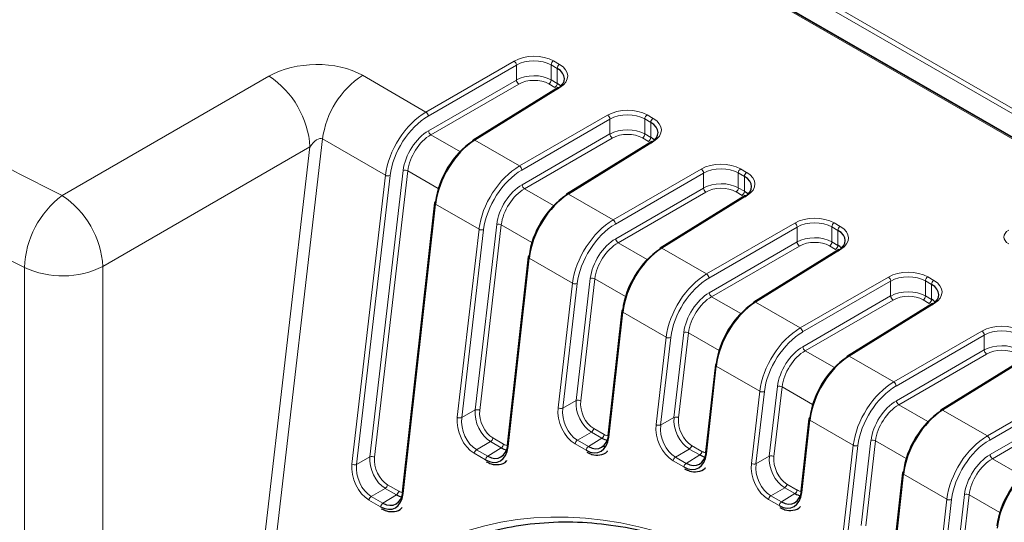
# Paper-space layout 'Blatt2' of a CAD drawing. Header units: millimetres. Extents: x 5 to 418, y 2 to 292.
# Tile 42 of 53: x 119 to 139, y 211 to 221. Entities that reach past the tile are written whole.
import ezdxf

# ---------------------------------------------------------------- set-up
doc = ezdxf.new("R2010")
doc.units = ezdxf.units.MM

psp = doc.layouts.new('Blatt2')

# ---------------------------------------------------------------- linework, layer by layer
at = {"color": 7, "linetype": 'Continuous', "lineweight": 18}
for p, q in [((98.335, 242.96), (147.029, 214.849)), ((146.983, 214.768), (128.591, 225.385)), ((150.077, 212.476), (128.157, 225.13)), ((127.157, 219.426), (128.933, 220.452)), ((129.727, 220.456), (129.849, 220.386)), ((128.98, 220.371), (127.204, 219.345)), ((128.98, 220.071), (128.98, 220.371)), ((129.681, 220.375), (129.681, 220.074)), ((129.803, 220.305), (129.681, 220.375)), ((129.803, 220.004), (129.803, 220.305)), ((119.824, 217.742), (123.995, 220.15)), ((125.876, 220.166), (127.157, 219.426)), ((127.21, 219.049), (128.98, 220.071)), ((129.681, 220.074), (129.803, 220.004)), ((129.027, 219.99), (127.258, 218.967)), ((129.856, 219.919), (128.141, 218.858)), ((129.757, 219.922), (129.635, 219.993)), ((129.042, 218.338), (130.818, 219.364)), ((130.866, 219.282), (129.09, 218.256)), ((130.866, 218.983), (130.866, 219.282)), ((131.567, 219.287), (131.567, 218.986)), ((131.688, 219.216), (131.567, 219.287)), ((131.613, 219.368), (131.735, 219.298)), ((131.688, 218.915), (131.688, 219.216)), ((125.074, 218.883), (123.605, 206.203)), ((126.341, 218.151), (125.074, 218.883)), ((127.258, 218.967), (127.856, 218.622)), ((128.141, 218.858), (129.042, 218.338)), ((129.096, 217.961), (130.866, 218.983)), ((130.913, 218.901), (129.143, 217.879)), ((131.642, 218.834), (131.52, 218.904)), ((131.567, 218.986), (131.688, 218.915)), ((124.82, 218.721), (120.649, 216.313)), ((123.068, 203.6), (124.82, 218.721)), ((131.742, 218.831), (130.027, 217.77)), ((126.029, 212.476), (126.697, 218.248)), ((130.928, 217.249), (132.704, 218.275)), ((133.498, 218.279), (133.62, 218.209)), ((125.667, 212.329), (126.341, 218.151)), ((126.434, 218.143), (125.76, 212.321)), ((126.79, 218.239), (126.122, 212.468)), ((127.407, 217.883), (126.79, 218.239)), ((132.751, 218.194), (130.975, 217.168)), ((132.751, 217.894), (132.751, 218.194)), ((133.452, 218.198), (133.452, 217.897)), ((133.574, 218.128), (133.452, 218.198)), ((133.574, 217.827), (133.574, 218.128)), ((129.143, 217.879), (129.731, 217.54)), ((130.982, 216.872), (132.751, 217.894)), ((133.452, 217.897), (133.574, 217.827)), ((130.027, 217.77), (130.928, 217.249)), ((132.798, 217.813), (131.029, 216.79)), ((133.627, 217.742), (131.912, 216.681)), ((133.528, 217.745), (133.406, 217.816)), ((127.352, 217.568), (126.701, 211.733)), ((128.227, 217.062), (127.352, 217.568)), ((127.788, 213.272), (128.227, 217.062)), ((128.15, 213.419), (128.583, 217.159)), ((128.676, 217.151), (128.243, 213.411)), ((129.293, 216.795), (128.676, 217.151)), ((132.814, 216.161), (134.59, 217.187)), ((134.637, 217.105), (132.861, 216.079)), ((134.637, 216.806), (134.637, 217.105)), ((135.338, 217.11), (135.338, 216.808)), ((135.46, 217.039), (135.338, 217.11)), ((135.384, 217.191), (135.506, 217.12)), ((128.32, 217.054), (127.881, 213.264)), ((135.46, 216.738), (135.46, 217.039)), ((131.029, 216.79), (131.617, 216.451)), ((131.912, 216.681), (132.814, 216.161)), ((132.867, 215.783), (134.637, 216.806)), ((134.684, 216.724), (132.914, 215.702)), ((135.413, 216.657), (135.291, 216.727)), ((135.338, 216.808), (135.46, 216.738)), ((129.238, 216.479), (128.814, 212.68)), ((130.113, 215.974), (129.238, 216.479)), ((135.513, 216.654), (133.798, 215.593)), ((119.067, 202.232), (119.067, 216.292)), ((120.649, 216.313), (120.649, 202.252)), ((130.183, 213.609), (130.469, 216.071)), ((134.699, 215.072), (136.475, 216.098)), ((137.27, 216.102), (137.392, 216.032)), ((129.822, 213.462), (130.113, 215.974)), ((130.206, 215.966), (129.915, 213.454)), ((130.562, 216.062), (130.276, 213.601)), ((131.179, 215.706), (130.562, 216.062)), ((136.522, 216.017), (134.746, 214.991)), ((136.522, 215.717), (136.522, 216.017)), ((137.223, 216.021), (137.223, 215.72)), ((137.345, 215.951), (137.223, 216.021)), ((137.345, 215.649), (137.345, 215.951)), ((132.914, 215.702), (133.502, 215.362)), ((134.753, 214.695), (136.522, 215.717)), ((137.223, 215.72), (137.345, 215.649)), ((133.798, 215.593), (134.699, 215.072)), ((136.57, 215.636), (134.8, 214.613)), ((137.399, 215.565), (135.683, 214.504)), ((137.299, 215.568), (137.177, 215.639)), ((131.123, 215.391), (130.842, 212.873)), ((131.998, 214.885), (131.123, 215.391)), ((131.794, 213.123), (131.998, 214.885)), ((132.091, 214.877), (131.887, 213.115)), ((132.156, 213.27), (132.354, 214.982)), ((132.447, 214.974), (132.249, 213.261)), ((133.064, 214.617), (132.447, 214.974)), ((136.585, 213.984), (138.361, 215.01)), ((138.408, 214.928), (136.632, 213.902)), ((138.408, 214.629), (138.408, 214.928)), ((134.8, 214.613), (135.388, 214.274)), ((135.683, 214.504), (136.585, 213.984)), ((136.638, 213.606), (138.408, 214.629)), ((138.455, 214.547), (136.686, 213.525)), ((133.009, 214.302), (132.812, 212.535)), ((133.884, 213.797), (133.009, 214.302)), ((139.284, 214.477), (137.569, 213.416)), ((134.077, 212.489), (134.24, 213.894)), ((134.333, 213.885), (134.17, 212.481)), ((134.95, 213.529), (134.333, 213.885)), ((138.471, 212.895), (140.247, 213.921)), ((133.715, 212.343), (133.884, 213.797)), ((133.977, 213.788), (133.808, 212.334)), ((140.294, 213.839), (138.518, 212.813)), ((129.915, 213.454), (130.183, 213.609)), ((136.686, 213.525), (137.273, 213.185)), ((138.524, 212.518), (140.294, 213.54)), ((127.881, 213.264), (128.15, 213.419)), ((137.569, 213.416), (138.471, 212.895)), ((140.341, 213.458), (138.571, 212.436)), ((131.887, 213.115), (132.156, 213.27)), ((134.894, 213.213), (134.732, 211.756)), ((135.769, 212.708), (134.894, 213.213)), ((130.493, 212.972), (130.211, 212.809)), ((130.705, 212.85), (130.493, 212.972)), ((130.539, 213.045), (130.75, 212.923)), ((128.459, 212.781), (128.177, 212.618)), ((128.676, 212.656), (128.459, 212.781)), ((128.505, 212.855), (128.722, 212.729)), ((130.386, 212.608), (130.165, 212.735)), ((130.211, 212.809), (130.432, 212.681)), ((130.432, 212.681), (130.705, 212.85)), ((132.511, 212.705), (132.72, 212.585)), ((135.565, 210.946), (135.769, 212.708)), ((135.862, 212.7), (135.658, 210.938)), ((135.927, 211.093), (136.125, 212.805)), ((136.218, 212.797), (136.02, 211.084)), ((136.836, 212.44), (136.218, 212.797)), ((128.357, 212.414), (128.131, 212.545)), ((128.177, 212.618), (128.403, 212.488)), ((128.403, 212.488), (128.676, 212.656)), ((132.465, 212.632), (132.183, 212.469)), ((132.401, 212.343), (132.674, 212.512)), ((132.674, 212.512), (132.465, 212.632)), ((125.76, 212.321), (126.029, 212.476)), ((132.356, 212.27), (132.137, 212.396)), ((132.183, 212.469), (132.401, 212.343)), ((133.808, 212.334), (134.077, 212.489)), ((138.571, 212.436), (139.159, 212.097)), ((136.78, 212.125), (136.583, 210.358)), ((137.655, 211.62), (136.78, 212.125)), ((126.384, 211.912), (126.609, 211.782)), ((134.433, 211.925), (134.64, 211.805)), ((126.338, 211.839), (126.056, 211.676)), ((126.291, 211.54), (126.563, 211.709)), ((126.563, 211.709), (126.338, 211.839)), ((134.387, 211.852), (134.104, 211.689)), ((134.322, 211.564), (134.594, 211.732)), ((134.594, 211.732), (134.387, 211.852)), ((137.726, 209.255), (138.011, 211.716)), ((138.104, 211.708), (137.819, 209.247)), ((138.721, 211.352), (138.104, 211.708)), ((126.245, 211.467), (126.01, 211.602)), ((126.056, 211.676), (126.291, 211.54)), ((134.276, 211.49), (134.059, 211.616)), ((134.104, 211.689), (134.322, 211.564)), ((137.364, 209.108), (137.655, 211.62)), ((137.748, 211.611), (137.457, 209.1))]:
    psp.add_line(p, q, dxfattribs=at)
at = {"color": 7, "linetype": 'Continuous', "lineweight": 25}
for p, q in [((150.111, 212.479), (128.177, 225.142)), ((150.352, 212.35), (128.186, 225.146)), ((129.822, 219.922), (128.107, 218.861)), ((131.707, 218.834), (129.992, 217.772)), ((133.593, 217.745), (131.878, 216.684)), ((127.332, 217.594), (126.681, 211.759)), ((129.218, 216.506), (128.794, 212.707)), ((135.479, 216.657), (133.764, 215.595)), ((137.364, 215.568), (135.649, 214.507)), ((131.104, 215.417), (130.823, 212.9)), ((139.25, 214.479), (137.535, 213.418)), ((132.989, 214.329), (132.792, 212.562)), ((134.875, 213.24), (134.712, 211.783)), ((130.725, 212.685), (130.785, 212.691)), ((136.76, 212.152), (136.563, 210.385))]:
    psp.add_line(p, q, dxfattribs=at)
at = {"color": 7, "linetype": 'Continuous', "lineweight": 18}
for centre, radius, start, end in [((128.874, 220.364), 0.106, 3.5432, 56.4801), ((129.784, 220.371), 0.103, 123.2422, 177.3468), ((129.905, 220.3), 0.103, 123.2422, 177.3468), ((122.973, 218.607), 1.851, 3.5409, 56.4591), ((126.885, 218.642), 1.827, 123.525, 172.4415), ((129.086, 220.078), 0.106, 183.5432, 236.4801), ((129.578, 220.079), 0.103, 303.2422, 357.3468), ((129.7, 220.008), 0.103, 303.2422, 357.3468), ((129.837, 219.893), 0.0325, 53.4824, 117.3347), ((127.098, 219.338), 0.106, 3.5432, 56.4801), ((130.76, 219.276), 0.106, 3.5432, 56.4801), ((131.669, 219.282), 0.103, 123.2422, 177.3468), ((131.791, 219.212), 0.103, 123.2422, 177.3468), ((127.316, 219.056), 0.106, 183.5432, 236.4801), ((128.122, 218.832), 0.0325, 53.4824, 117.3347), ((130.971, 218.989), 0.106, 183.5432, 236.4801), ((131.464, 218.99), 0.103, 303.2422, 357.3468), ((131.586, 218.92), 0.103, 303.2422, 357.3468), ((131.722, 218.805), 0.0325, 53.4824, 117.3347), ((126.734, 218.136), 0.118, 61.5664, 108.2185), ((128.984, 218.25), 0.106, 3.5432, 56.4801), ((132.646, 218.187), 0.106, 3.5432, 56.4801), ((133.555, 218.193), 0.103, 123.2422, 177.3468), ((126.398, 218.255), 0.118, 241.5664, 288.2185), ((133.677, 218.123), 0.103, 123.2422, 177.3468), ((129.202, 217.967), 0.106, 183.5432, 236.4801), ((132.857, 217.901), 0.106, 183.5432, 236.4801), ((133.35, 217.902), 0.103, 303.2422, 357.3468), ((120.969, 216.221), 1.903, 126.9789, 177.8491), ((118.801, 216.199), 1.851, 3.5409, 56.4591), ((130.007, 217.744), 0.0325, 53.4824, 117.3347), ((133.471, 217.831), 0.103, 303.2422, 357.3468), ((133.608, 217.716), 0.0325, 53.4824, 117.3347), ((127.363, 217.596), 0.0307, 183.4448, 248.9082), ((128.283, 217.166), 0.118, 241.5664, 288.2185), ((128.62, 217.047), 0.118, 61.5664, 108.2185), ((130.87, 217.161), 0.106, 3.5432, 56.4801), ((134.531, 217.099), 0.106, 3.5432, 56.4801), ((135.44, 217.105), 0.103, 123.2422, 177.3468), ((135.562, 217.035), 0.103, 123.2422, 177.3468), ((131.087, 216.879), 0.106, 183.5432, 236.4801), ((131.893, 216.655), 0.0325, 53.4824, 117.3347), ((134.742, 216.812), 0.106, 183.5432, 236.4801), ((135.235, 216.813), 0.103, 303.2422, 357.3468), ((135.357, 216.743), 0.103, 303.2422, 357.3468), ((135.494, 216.628), 0.0325, 53.4824, 117.3347), ((129.249, 216.508), 0.0307, 183.4448, 248.9082), ((119.837, 217.935), 1.814, 244.8818, 296.598), ((130.505, 215.959), 0.118, 61.5664, 108.2185), ((132.755, 216.073), 0.106, 3.5432, 56.4801), ((136.417, 216.01), 0.106, 3.5432, 56.4801), ((137.326, 216.016), 0.103, 123.2422, 177.3468), ((130.169, 216.078), 0.118, 241.5664, 288.2185), ((137.448, 215.946), 0.103, 123.2422, 177.3468), ((132.973, 215.79), 0.106, 183.5432, 236.4801), ((136.628, 215.724), 0.106, 183.5432, 236.4801), ((137.121, 215.725), 0.103, 303.2422, 357.3468), ((133.779, 215.567), 0.0325, 53.4824, 117.3347), ((137.243, 215.654), 0.103, 303.2422, 357.3468), ((137.379, 215.539), 0.0325, 53.4824, 117.3347), ((131.134, 215.419), 0.0307, 183.4448, 248.9082), ((134.641, 214.984), 0.106, 3.5432, 56.4801), ((132.054, 214.989), 0.118, 241.5664, 288.2185), ((132.391, 214.87), 0.118, 61.5664, 108.2185), ((138.303, 214.922), 0.106, 3.5432, 56.4801), ((134.858, 214.701), 0.106, 183.5432, 236.4801), ((135.664, 214.478), 0.0325, 53.4824, 117.3347), ((138.514, 214.635), 0.106, 183.5432, 236.4801), ((133.02, 214.331), 0.0307, 183.4448, 248.9082), ((134.277, 213.782), 0.118, 61.5664, 108.2185), ((136.527, 213.896), 0.106, 3.5432, 56.4801), ((133.94, 213.9), 0.118, 241.5664, 288.2185), ((130.22, 213.497), 0.118, 61.5664, 108.2185), ((136.744, 213.613), 0.106, 183.5432, 236.4801), ((128.187, 213.307), 0.118, 61.5664, 108.2185), ((129.878, 213.566), 0.118, 241.5664, 288.2185), ((137.55, 213.389), 0.0325, 53.4824, 117.3347), ((127.844, 213.376), 0.118, 241.5664, 288.2185), ((131.85, 213.227), 0.118, 241.5664, 288.2185), ((132.193, 213.158), 0.118, 61.5664, 108.2185), ((134.905, 213.242), 0.0307, 183.4448, 248.9082), ((130.435, 213.059), 0.104, 303.5123, 352.4427), ((130.647, 212.937), 0.104, 303.5123, 352.4427), ((138.412, 212.807), 0.106, 3.5432, 56.4801), ((128.402, 212.868), 0.104, 303.5123, 352.4427), ((128.618, 212.743), 0.104, 303.5123, 352.4427), ((130.268, 212.722), 0.104, 123.5123, 172.4427), ((132.408, 212.719), 0.104, 303.5123, 352.4427), ((135.826, 212.812), 0.118, 241.5664, 288.2185), ((136.162, 212.693), 0.118, 61.5664, 108.2185), ((128.235, 212.531), 0.104, 123.5123, 172.4427), ((130.49, 212.594), 0.104, 123.5123, 172.4427), ((132.616, 212.599), 0.104, 303.5123, 352.4427), ((134.114, 212.377), 0.118, 61.5664, 108.2185), ((138.63, 212.524), 0.106, 183.5432, 236.4801), ((125.723, 212.433), 0.118, 241.5664, 288.2185), ((126.066, 212.364), 0.118, 61.5664, 108.2185), ((128.461, 212.401), 0.104, 123.5123, 172.4427), ((132.241, 212.382), 0.104, 123.5123, 172.4427), ((132.459, 212.256), 0.104, 123.5123, 172.4427), ((133.772, 212.446), 0.118, 241.5664, 288.2185), ((136.791, 212.153), 0.0307, 183.4448, 248.9082), ((126.281, 211.926), 0.104, 303.5123, 352.4427), ((134.329, 211.939), 0.104, 303.5123, 352.4427), ((126.505, 211.796), 0.104, 303.5123, 352.4427), ((134.536, 211.819), 0.104, 303.5123, 352.4427), ((138.048, 211.604), 0.118, 61.5664, 108.2185), ((126.114, 211.589), 0.104, 123.5123, 172.4427), ((126.348, 211.453), 0.104, 123.5123, 172.4427), ((134.162, 211.602), 0.104, 123.5123, 172.4427), ((134.379, 211.476), 0.104, 123.5123, 172.4427), ((137.711, 211.723), 0.118, 241.5664, 288.2185)]:
    psp.add_arc(centre, radius, start, end, dxfattribs=at)
at = {"color": 7, "linetype": 'Continuous', "lineweight": 25}
for centre, radius, start, end in [((128.127, 218.835), 0.0329, 127.0519, 186.4224), ((130.012, 217.746), 0.0329, 127.0519, 186.4224), ((127.358, 217.589), 0.0262, 106.0768, 167.0913), ((131.898, 216.658), 0.0329, 127.0519, 186.4224), ((129.244, 216.5), 0.0262, 106.0768, 167.0913), ((133.783, 215.569), 0.0329, 127.0519, 186.4224), ((131.129, 215.411), 0.0262, 106.0768, 167.0913), ((135.669, 214.481), 0.0329, 127.0519, 186.4224), ((133.015, 214.323), 0.0262, 106.0768, 167.0913), ((137.555, 213.392), 0.0329, 127.0519, 186.4224), ((134.9, 213.234), 0.0262, 106.0768, 167.0913), ((130.853, 212.902), 0.0307, 183.4448, 248.9082), ((128.825, 212.709), 0.0307, 183.4448, 248.9082), ((132.823, 212.564), 0.0307, 183.4448, 248.9082), ((136.786, 212.146), 0.0262, 106.0768, 167.0913), ((126.712, 211.761), 0.0307, 183.4448, 248.9082), ((134.743, 211.784), 0.0307, 183.4448, 248.9082)]:
    psp.add_arc(centre, radius, start, end, dxfattribs=at)
at = {"color": 7, "linetype": 'Continuous', "lineweight": 18}
for centre, major_axis, ratio, start_param, end_param in [((124.921, 219.595), (1.342, 0.036), 0.587018, 0.763393, 2.31656), ((129.327, 220.217), (0.567, 0.009), 0.587473, 0.776176, 2.329519), ((129.327, 220.163), (0.5, 0.009), 0.588816, 0.774897, 2.32824), ((129.448, 220.147), (0.567, 0.009), 0.587473, 5.506018, 7.059361), ((129.327, 219.864), (0.5, 0.007), 0.586126, 0.777443, 2.330786), ((129.328, 219.81), (0.433, 0.007), 0.587473, 0.776176, 2.329519), ((131.212, 219.128), (0.567, 0.009), 0.587473, 0.776176, 2.329519), ((127.172, 218.482), (0.598, 1.002), 0.586803, 0.811623, 2.22499), ((127.218, 218.455), (0.565, 0.944), 0.587369, 0.812156, 2.225524), ((131.213, 219.074), (0.5, 0.009), 0.588816, 0.774897, 2.32824), ((131.334, 219.058), (0.567, 0.009), 0.587473, 5.506018, 7.059361), ((127.22, 218.456), (0.376, 0.629), 0.587369, 0.812156, 2.225524), ((131.213, 218.775), (0.5, 0.007), 0.586126, 0.777443, 2.330786), ((124.936, 218.651), (0.14, 0.23), 0.501151, 0.020763, 1.57393), ((127.266, 218.428), (0.343, 0.572), 0.588357, 0.813094, 2.226462), ((131.214, 218.721), (0.433, 0.007), 0.587473, 0.776176, 2.329519), ((129.057, 217.394), (0.598, 1.002), 0.586803, 0.811623, 2.22499), ((129.104, 217.366), (0.565, 0.944), 0.587369, 0.812156, 2.225524), ((133.098, 218.04), (0.567, 0.009), 0.587473, 0.776176, 2.329519), ((133.099, 217.986), (0.5, 0.009), 0.588816, 0.774897, 2.32824), ((133.22, 217.969), (0.567, 0.009), 0.587473, 5.506018, 7.059361), ((129.105, 217.367), (0.376, 0.629), 0.587369, 0.812156, 2.225524), ((129.152, 217.339), (0.343, 0.572), 0.588357, 0.813094, 2.226462), ((133.099, 217.687), (0.5, 0.007), 0.586126, 0.777443, 2.330786), ((133.099, 217.633), (0.433, 0.007), 0.587473, 0.776176, 2.329519), ((134.983, 216.951), (0.567, 0.009), 0.587473, 0.776176, 2.329519), ((130.943, 216.305), (0.598, 1.002), 0.586803, 0.811623, 2.22499), ((130.989, 216.277), (0.565, 0.944), 0.587369, 0.812156, 2.225524), ((134.984, 216.897), (0.5, 0.009), 0.588816, 0.774897, 2.32824), ((135.105, 216.881), (0.567, 0.009), 0.587473, 5.506018, 7.059361), ((130.991, 216.279), (0.376, 0.629), 0.587369, 0.812156, 2.225524), ((134.984, 216.598), (0.5, 0.007), 0.586126, 0.777443, 2.330786), ((139.137, 216.909), (0.333, 0.005), 0.58748, 2.347599, 3.91809), ((131.037, 216.251), (0.343, 0.572), 0.588357, 0.813094, 2.226462), ((134.985, 216.544), (0.433, 0.007), 0.587473, 0.776176, 2.329519), ((132.829, 215.217), (0.598, 1.002), 0.586803, 0.811623, 2.22499), ((132.875, 215.189), (0.565, 0.944), 0.587369, 0.812156, 2.225524), ((136.869, 215.863), (0.567, 0.009), 0.587473, 0.776176, 2.329519), ((136.87, 215.809), (0.5, 0.009), 0.588816, 0.774897, 2.32824), ((136.991, 215.792), (0.567, 0.009), 0.587473, 5.506018, 7.059361), ((132.877, 215.19), (0.376, 0.629), 0.587369, 0.812156, 2.225524), ((132.923, 215.162), (0.343, 0.572), 0.588357, 0.813094, 2.226462), ((136.87, 215.509), (0.5, 0.007), 0.586126, 0.777443, 2.330786), ((136.871, 215.456), (0.433, 0.007), 0.587473, 0.776176, 2.329519), ((134.714, 214.128), (0.598, 1.002), 0.586803, 0.811623, 2.22499), ((138.755, 214.774), (0.567, 0.009), 0.587473, 0.776176, 2.329519), ((134.761, 214.1), (0.565, 0.944), 0.587369, 0.812156, 2.225524), ((138.755, 214.72), (0.5, 0.009), 0.588816, 0.774897, 2.32824), ((134.762, 214.101), (0.376, 0.629), 0.587369, 0.812156, 2.225524), ((138.755, 214.421), (0.5, 0.007), 0.586126, 0.777443, 2.330786), ((134.809, 214.074), (0.343, 0.572), 0.588357, 0.813094, 2.226462), ((138.756, 214.367), (0.433, 0.007), 0.587473, 0.776176, 2.329519), ((136.6, 213.04), (0.598, 1.002), 0.586803, 0.811623, 2.22499), ((136.646, 213.012), (0.565, 0.944), 0.587369, 0.812156, 2.225524), ((130.536, 213.405), (-0.196, 0.462), 0.640933, 0.863979, 2.434471), ((130.583, 213.424), (-0.161, 0.405), 0.652481, 0.880233, 2.450725), ((136.648, 213.013), (0.376, 0.629), 0.587369, 0.812156, 2.225524), ((136.694, 212.985), (0.343, 0.572), 0.588357, 0.813094, 2.226462), ((128.502, 213.214), (-0.196, 0.462), 0.640933, 0.863979, 2.434471), ((128.549, 213.234), (-0.161, 0.405), 0.652481, 0.880233, 2.450725), ((130.222, 213.231), (-0.211, 0.53), 0.652481, 0.880233, 2.450725), ((130.269, 213.251), (-0.175, 0.472), 0.663541, 0.897771, 2.468263), ((128.189, 213.041), (-0.211, 0.53), 0.652481, 0.880233, 2.450725), ((128.235, 213.06), (-0.175, 0.472), 0.663541, 0.897771, 2.468263), ((132.195, 212.892), (-0.211, 0.53), 0.652481, 0.880233, 2.450725), ((132.242, 212.911), (-0.175, 0.472), 0.663541, 0.897771, 2.468263), ((132.509, 213.065), (-0.196, 0.462), 0.640933, 0.863979, 2.434471), ((132.555, 213.085), (-0.161, 0.405), 0.652481, 0.880233, 2.450725), ((130.793, 213.303), (-0.162, 0.406), 0.648949, 2.452196, 2.730228), ((138.485, 211.951), (0.598, 1.002), 0.586803, 0.811623, 2.22499), ((128.764, 213.11), (-0.162, 0.406), 0.648949, 2.452196, 2.730228), ((138.532, 211.923), (0.565, 0.944), 0.587369, 0.812156, 2.225524), ((132.762, 212.965), (-0.162, 0.406), 0.648949, 2.452196, 2.730228), ((138.533, 211.924), (0.376, 0.629), 0.587369, 0.812156, 2.225524), ((126.068, 212.098), (-0.211, 0.53), 0.652481, 0.880233, 2.450725), ((126.115, 212.118), (-0.175, 0.472), 0.663541, 0.897771, 2.468263), ((126.382, 212.272), (-0.196, 0.462), 0.640933, 0.863979, 2.434471), ((126.428, 212.291), (-0.161, 0.405), 0.652481, 0.880233, 2.450725), ((134.116, 212.111), (-0.211, 0.53), 0.652481, 0.880233, 2.450725), ((134.163, 212.131), (-0.175, 0.472), 0.663541, 0.897771, 2.468263), ((134.43, 212.285), (-0.196, 0.462), 0.640933, 0.863979, 2.434471), ((134.477, 212.304), (-0.161, 0.405), 0.652481, 0.880233, 2.450725), ((138.58, 211.897), (0.343, 0.572), 0.588357, 0.813094, 2.226462), ((132.648, 198.195), (-5.084, 12.639), 0.65101, 5.739269, 6.938021), ((126.651, 212.162), (-0.162, 0.406), 0.648949, 2.452196, 2.730228), ((134.682, 212.186), (-0.162, 0.406), 0.648949, 2.452196, 2.730228)]:
    psp.add_ellipse(centre, major_axis=major_axis, ratio=ratio, start_param=start_param, end_param=end_param, dxfattribs=at)
at = {"color": 7, "linetype": 'Continuous', "lineweight": 25}
for centre, major_axis, ratio, start_param, end_param in [((129.449, 220.093), (0.5, 0.009), 0.588816, 5.504739, 7.058082), ((129.449, 219.793), (0.5, 0.007), 0.586126, 0.528925, 0.777443), ((131.335, 219.004), (0.5, 0.009), 0.588816, 5.504739, 7.058082), ((128.155, 217.914), (0.569, 1.019), 0.567804, 0.795158, 2.208525), ((131.335, 218.705), (0.5, 0.007), 0.586126, 0.528925, 0.777443), ((128.107, 217.941), (0.536, 0.961), 0.567218, 0.794692, 2.20806), ((133.221, 217.915), (0.5, 0.009), 0.588816, 5.504739, 7.058082), ((129.993, 216.853), (0.536, 0.961), 0.567218, 0.794692, 2.20806), ((130.041, 216.826), (0.569, 1.019), 0.567804, 0.795158, 2.208525), ((133.221, 217.616), (0.5, 0.007), 0.586126, 0.528925, 0.777443), ((135.106, 216.827), (0.5, 0.009), 0.588816, 5.504739, 7.058082), ((131.927, 215.737), (0.569, 1.019), 0.567804, 0.795158, 2.208525), ((135.106, 216.528), (0.5, 0.007), 0.586126, 0.528925, 0.777443), ((131.879, 215.764), (0.536, 0.961), 0.567218, 0.794692, 2.20806), ((136.992, 215.738), (0.5, 0.009), 0.588816, 5.504739, 7.058082), ((133.764, 214.675), (0.536, 0.961), 0.567218, 0.794692, 2.20806), ((133.812, 214.649), (0.569, 1.019), 0.567804, 0.795158, 2.208525), ((136.992, 215.439), (0.5, 0.007), 0.586126, 0.528925, 0.777443), ((135.698, 213.56), (0.569, 1.019), 0.567804, 0.795158, 2.208525), ((135.65, 213.587), (0.536, 0.961), 0.567218, 0.794692, 2.20806), ((137.536, 212.498), (0.536, 0.961), 0.567218, 0.794692, 2.20806), ((137.584, 212.472), (0.569, 1.019), 0.567804, 0.795158, 2.208525), ((130.488, 213.124), (-0.175, 0.474), 0.656308, 2.471353, 4.041844), ((128.46, 212.931), (-0.175, 0.474), 0.656308, 2.471353, 4.041844), ((130.442, 213.105), (-0.212, 0.531), 0.648949, 2.452196, 4.022688), ((130.746, 213.284), (-0.199, 0.462), 0.640983, 2.433964, 2.739422), ((128.413, 212.911), (-0.212, 0.531), 0.648949, 2.452196, 4.022688), ((128.717, 213.09), (-0.199, 0.462), 0.640983, 2.433964, 2.739422), ((132.411, 212.767), (-0.212, 0.531), 0.648949, 2.452196, 4.022688), ((132.458, 212.786), (-0.175, 0.474), 0.656308, 2.471353, 4.041844), ((132.715, 212.946), (-0.199, 0.462), 0.640983, 2.433964, 2.739422), ((139.421, 211.41), (0.536, 0.961), 0.567218, 0.794692, 2.20806), ((139.469, 211.383), (0.569, 1.019), 0.567804, 0.795158, 2.208525), ((126.3, 211.964), (-0.212, 0.531), 0.648949, 2.452196, 4.022688), ((126.347, 211.984), (-0.175, 0.474), 0.656308, 2.471353, 4.041844), ((126.605, 212.143), (-0.199, 0.462), 0.640983, 2.433964, 2.739422), ((134.331, 211.987), (-0.212, 0.531), 0.648949, 2.452196, 4.022688), ((134.378, 212.007), (-0.175, 0.474), 0.656308, 2.471353, 4.041844), ((134.636, 212.166), (-0.199, 0.462), 0.640983, 2.433964, 2.739422)]:
    psp.add_ellipse(centre, major_axis=major_axis, ratio=ratio, start_param=start_param, end_param=end_param, dxfattribs=at)
at = {"color": 7, "linetype": 'Continuous', "lineweight": 18}
for points, knots in [([(84.877, 238.451), (86.158, 237.575), (88.722, 235.821), (92.284, 233.496), (95.512, 231.448), (98.39, 229.671), (101.306, 227.914), (104.26, 226.181), (107.25, 224.47), (110.276, 222.783), (113.34, 221.12), (116.518, 219.435), (118.695, 218.32), (119.824, 217.742)], [0, 0, 0, 0, 0.118734, 0.237507, 0.321524, 0.405556, 0.489627, 0.573712, 0.657645, 0.741591, 0.825577, 0.909577, 1, 1, 1, 1]), ([(119.067, 216.292), (117.934, 216.873), (114.699, 218.531), (109.47, 221.34), (103.43, 224.749), (97.54, 228.251), (92.366, 231.491), (87.856, 234.436), (85.284, 236.195), (83.997, 237.075)], [0, 0, 0, 0, 0.090426, 0.258303, 0.426287, 0.594334, 0.762488, 0.881225, 1, 1, 1, 1])]:
    psp.add_open_spline(points, degree=3, knots=knots, dxfattribs=at)
at = {"color": 7, "linetype": 'Continuous', "lineweight": 25}
for points, knots in [([(130.4, 212.569), (130.434, 212.552), (130.521, 212.509), (130.666, 212.505), (130.78, 212.54), (130.816, 212.59), (130.818, 212.593)], [0, 0, 0, 0, 0.234344, 0.593789, 0.976248, 1, 1, 1, 1]), ([(128.371, 212.376), (128.405, 212.359), (128.492, 212.316), (128.637, 212.312), (128.752, 212.347), (128.788, 212.396), (128.79, 212.399)], [0, 0, 0, 0, 0.234344, 0.593789, 0.976248, 1, 1, 1, 1]), ([(132.369, 212.231), (132.403, 212.214), (132.49, 212.171), (132.636, 212.167), (132.75, 212.202), (132.786, 212.252), (132.788, 212.255)], [0, 0, 0, 0, 0.234344, 0.593789, 0.976248, 1, 1, 1, 1]), ([(126.258, 211.429), (126.292, 211.412), (126.379, 211.369), (126.525, 211.365), (126.639, 211.4), (126.675, 211.449), (126.677, 211.452)], [0, 0, 0, 0, 0.234344, 0.593789, 0.976248, 1, 1, 1, 1]), ([(134.289, 211.452), (134.323, 211.435), (134.41, 211.392), (134.556, 211.388), (134.67, 211.423), (134.706, 211.472), (134.708, 211.475)], [0, 0, 0, 0, 0.234344, 0.593789, 0.976248, 1, 1, 1, 1]), ([(134.781, 209.493), (134.381, 209.754), (133.451, 210.362), (131.968, 210.917), (130.382, 211.204), (128.876, 211.119), (127.466, 210.677), (126.211, 209.892), (125.131, 208.769), (124.339, 207.502), (123.981, 206.547), (123.834, 206.154)], [0, 0, 0, 0, 0.089786, 0.20892, 0.324426, 0.443255, 0.559247, 0.678547, 0.795554, 0.915892, 1, 1, 1, 1])]:
    psp.add_open_spline(points, degree=3, knots=knots, dxfattribs=at)

doc.saveas('drawing.dxf')
